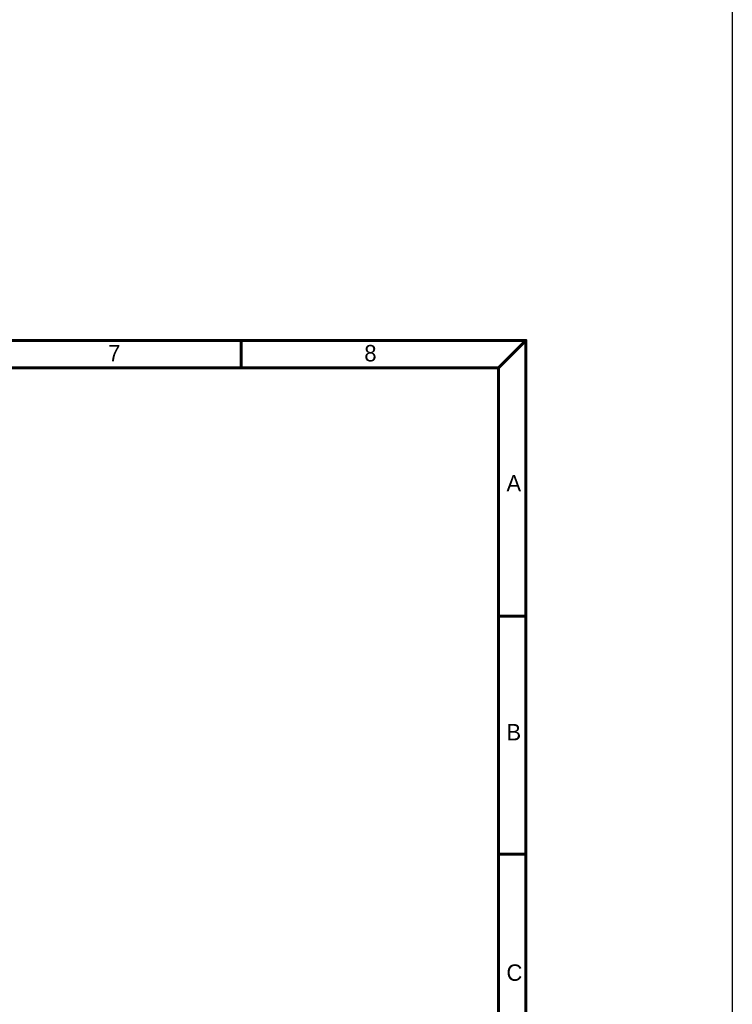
# Model space of a CAD drawing. Header units: inches. Extents: x 0 to 6721, y -3375 to 1330.
# Tile 198 of 198: x 6514 to 6721, y -70 to 217. Entities that reach past the tile are written whole.
import ezdxf

# ---------------------------------------------------------------- set-up
doc = ezdxf.new("R2010")
doc.units = ezdxf.units.IN
doc.header["$MEASUREMENT"] = 0
doc.layers.add('BORDER', color=7, linetype='Continuous')
doc.styles.add('標題欄', font='txt')

# ---------------------------------------------------------------- blocks, each defined once
blk = doc.blocks.new('A4-英文圖框-橫式')
at = {"layer": 'BORDER', "color": 123, "linetype": 'Continuous', "lineweight": 60, "ltscale": 25.4}
for p, q in [((2499.95, 183.5), (2499.95, 188.79)), ((2549.79, 183.5), (2555.09, 188.79)), ((2151.7, 183.5), (2549.79, 183.5)), ((2549.79, 183.5), (2549.79, -95.06)), ((2549.79, 135.31), (2555.09, 135.31)), ((2549.79, 89.23), (2555.09, 89.23))]:
    blk.add_line(p, q, dxfattribs=at)
blk.add_lwpolyline([(2151.7, 188.79), (2555.09, 188.79), (2555.09, -95.06), (2151.7, -95.06)], close=True, dxfattribs=at)
at = {"color": 3, "style": '標題欄'}
for s, p in [('7', (2474.15, 184.72)), ('A', (2551.33, 159.51)), ('B', (2551.33, 111.26)), ('C', (2551.33, 64.66))]:
    blk.add_text(s, height=3.18, dxfattribs=at).set_placement(p)
at = {"color": 60, "style": '標題欄'}
for s, p in [('7', (2474.15, 184.72)), ('8', (2523.79, 184.72)), ('A', (2551.33, 159.51)), ('B', (2551.33, 111.26)), ('C', (2551.33, 64.66))]:
    blk.add_text(s, height=3.18, dxfattribs=at).set_placement(p)

msp = doc.modelspace()

# ---------------------------------------------------------------- linework, layer by layer
at = {"color": 2}
msp.add_lwpolyline([(5316.223, 789.318), (6721.395, 789.318), (6721.395, -1543.813), (5316.223, -1543.813)], close=True, dxfattribs=at)

# ---------------------------------------------------------------- block references
at = {"xscale": 1.5, "yscale": 1.5, "zscale": 1.5}
msp.add_blockref('A4-英文圖框-橫式', (2828.764, -159.656), dxfattribs=at)

doc.saveas('drawing.dxf')
